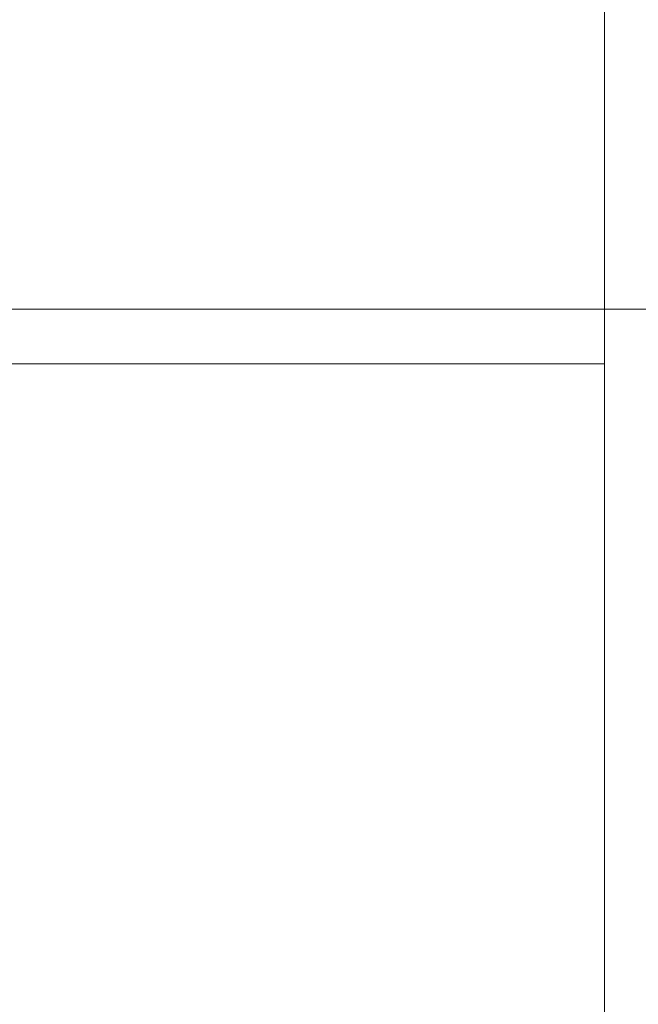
# Model space of a CAD drawing. Header units: inches. Extents: x 1 to 109, y 1 to 85.
# Tile 175 of 256: x 87.3386 to 87.3668, y 16.7837 to 16.8285. Entities that reach past the tile are written whole.
import ezdxf

# ---------------------------------------------------------------- set-up
doc = ezdxf.new("R2010")
doc.units = ezdxf.units.IN
doc.header["$MEASUREMENT"] = 0

msp = doc.modelspace()

# ---------------------------------------------------------------- linework, layer by layer
at = {"color": 7, "linetype": 'Continuous', "lineweight": 15, "ltscale": 5}
for p, q in [((87.36522122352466, 14.83160503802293), (87.36522122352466, 17.83160503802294)), ((87.36522122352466, 16.85035503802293), (87.36522122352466, 16.81293993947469)), ((87.4168878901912, 16.81535503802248), (87.27105455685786, 16.8153550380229)), ((87.31272122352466, 16.81285503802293), (87.36522122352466, 16.81285503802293))]:
    msp.add_line(p, q, dxfattribs=at)
at = {"color": 7, "linetype": 'Continuous', "lineweight": 15, "ltscale": 25}
for radius, start, end in [(0.9895833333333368, 3.137758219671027, 176.862241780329), (0.9895833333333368, 3.137758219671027, 176.862241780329), (0.983750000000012, 3.156382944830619, 176.8436170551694), (0.983750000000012, 3.156382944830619, 176.8436170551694)]:
    msp.add_arc((87.15355915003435, 16.66477170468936), radius, start, end, dxfattribs=at)

doc.saveas('drawing.dxf')
